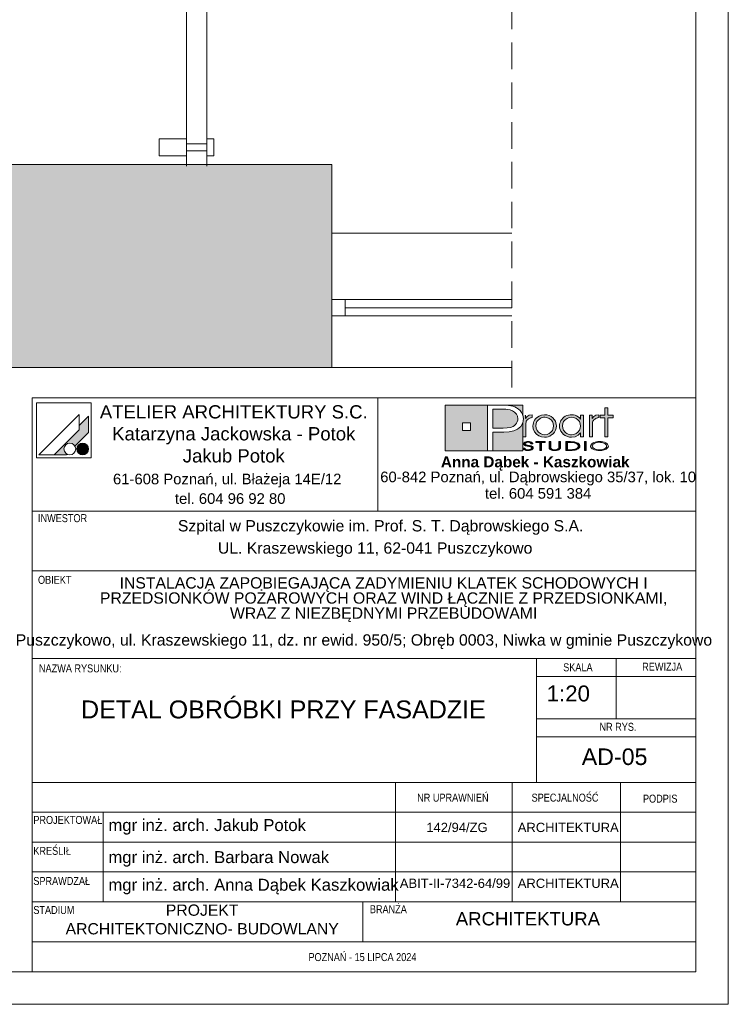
# Paper-space layout 'AD-05 DETAL OBRÓBKI PRZY FASADZIE' of a CAD drawing. Header units: millimetres. Extents: x 0 to 210, y 0 to 297.
# Tile 2 of 3: x 103 to 210, y 0 to 148. Entities that reach past the tile are written whole.
import ezdxf
from ezdxf.xclip import XClip

# ---------------------------------------------------------------- set-up
doc = ezdxf.new("R2010")
doc.units = ezdxf.units.MM
doc.header["$MEASUREMENT"] = 0
doc.header["$XCLIPFRAME"] = 0
doc.linetypes.add('przerywama detal', pattern=[120, 80, -40])
for name, color, linetype, lineweight, true_color in [('0_Nr_pióra__249', 7, 'Continuous', 5, 0x191919), ('A_Arkusz_Nr_pióra__19', 7, 'Continuous', 5, 0x191919), ('A_Arkusz_Nr_pióra__255', 7, 'Continuous', 15, 0x242424), ('A_linie_Nr_pióra__10', 7, 'Continuous', 13, 0x4b4b4b), ('A_ściany_Nr_pióra__19', 7, 'Continuous', 5, 0x191919)]:
    doc.layers.add(name, color=color, linetype=linetype, lineweight=lineweight, true_color=true_color)
for name, color, linetype, lineweight in [('A_Arkusz_Nr_pióra__1', 7, 'Continuous', 20), ('A_podkład_Nr_pióra__2', 8, 'Continuous', 13), ('A_ściany_Nr_pióra__1', 7, 'Continuous', 20)]:
    doc.layers.add(name, color=color, linetype=linetype, lineweight=lineweight)
doc.layers.add('A_podrys', color=7, linetype='Continuous')
doc.layers.add('A_ściany', color=7, linetype='Continuous')
doc.styles.add('STYL_AUTOMATYCZNY_1', font='arial.ttf')
doc.styles.add('STYL_AUTOMATYCZNY_2', font='ARIALN.TTF')
doc.styles.add('STYL_AUTOMATYCZNY_3', font='arial.ttf')

# ---------------------------------------------------------------- blocks, each defined once
blk = doc.blocks.new('Rysunek_1_1', base_point=(-12118.93, -6475.95))
at = {"layer": 'A_ściany', "linetype": 'Continuous', "lineweight": 0, "true_color": 0x000000}
blk.add_hatch(color=18, dxfattribs=at).paths.add_polyline_path([(45.45, 96.48), (90.57, 96.48), (90.57, 96.03), (150.27, 96.03), (150.27, 96.48), (150.27, 126.63), (123.8, 126.63), (45.45, 126.63)])
at = {"layer": 'A_linie_Nr_pióra__10', "color": 251, "linetype": 'przerywama detal', "lineweight": 13, "ltscale": 0.05, "true_color": 0x4b4b4b}
blk.add_line((177.38, 93), (177.38, 287.07), dxfattribs=at)
at = {"layer": 'A_podkład_Nr_pióra__2', "color": 8, "linetype": 'Continuous', "lineweight": 13, "ltscale": 0.05}
for p, q in [((128.36, 126.37), (128.36, 287.07)), ((131.45, 287.07), (131.45, 126.37)), ((124.25, 127.92), (124.25, 130.49)), ((124.25, 130.49), (128.36, 130.49)), ((128.36, 130.49), (128.36, 127.92)), ((128.36, 129.72), (131.45, 129.72)), ((132.48, 130.49), (131.45, 130.49)), ((132.48, 127.92), (132.48, 130.49)), ((128.36, 127.92), (124.25, 127.92)), ((131.45, 128.69), (128.36, 128.69)), ((131.45, 127.92), (132.48, 127.92))]:
    blk.add_line(p, q, dxfattribs=at)
at = {"layer": 'A_ściany_Nr_pióra__1', "color": 7, "linetype": 'Continuous', "lineweight": 20, "ltscale": 0.05, "flags": 128}
for points in [[(150.27, 126.63), (45.45, 126.63)], [(150.27, 116.28), (150.27, 126.63)], [(150.27, 96.03), (150.27, 116.28)], [(90.57, 96.03), (150.27, 96.03)]]:
    blk.add_lwpolyline(points, dxfattribs=at)
at = {"layer": 'A_ściany_Nr_pióra__19', "color": 250, "linetype": 'Continuous', "lineweight": 5, "ltscale": 0.05, "true_color": 0x191919}
for p, q in [((177.38, 116.28), (150.27, 116.28)), ((150.27, 106.28), (150.27, 103.78)), ((177.38, 106.28), (150.27, 106.28)), ((152.27, 106.28), (152.27, 103.78)), ((152.27, 105.03), (177.38, 105.03)), ((150.27, 103.78), (177.38, 103.78)), ((150.27, 96.03), (177.38, 96.03))]:
    blk.add_line(p, q, dxfattribs=at)

psp = doc.layouts.new('AD-05 DETAL OBRÓBKI PRZY FASADZIE')

# ---------------------------------------------------------------- hatches: boundary and pattern name
at = {"layer": 'A_Arkusz_Nr_pióra__19', "linetype": 'Continuous', "lineweight": 0, "true_color": 0x131313}
h = psp.add_hatch(color=250, dxfattribs=at)
h.paths.add_polyline_path([(167.36, 90.34), (173.71, 90.34), (173.71, 83.46), (167.36, 83.46)])
h.paths.add_polyline_path([(169.96, 87.69), (171.15, 87.69), (171.15, 86.49), (169.96, 86.49)], flags=0)
for points in [[(176.17, 89.71), (175.71, 89.72), (174.53, 89.72), (174.53, 86.86), (176.06, 86.86), (176.69, 86.89), (177.19, 86.98), (177.59, 87.13), (177.79, 87.26), (177.96, 87.42), (178.11, 87.61), (178.21, 87.83), (178.28, 88.05), (178.3, 88.28), (178.24, 88.67), (178.07, 89), (177.78, 89.3), (177.48, 89.48), (177.12, 89.62), (176.71, 89.69), (176.5, 89.71)], [(179.03, 90.34), (179.02, 88.83), (178.99, 88.95), (178.83, 89.25), (178.63, 89.52), (178.39, 89.75), (178.11, 89.94), (177.83, 90.07), (177.54, 90.17), (177.23, 90.25), (176.87, 90.3), (176.07, 90.33), (176.02, 90.34)], [(174.53, 83.46), (179.03, 83.46), (179.03, 87.7), (178.73, 87.14), (178.24, 86.71), (177.69, 86.45), (177.02, 86.29), (176.24, 86.24), (174.53, 86.24)]]:
    psp.add_hatch(color=250, dxfattribs=at).paths.add_polyline_path(points)
at = {"layer": 'A_Arkusz_Nr_pióra__19', "linetype": 'Continuous', "lineweight": 5, "true_color": 0x191919}
for points in [[(191.85, 85.58), (191.41, 85.58), (191.41, 88.44), (190.7, 88.44), (190.7, 88.81), (191.41, 88.81), (191.41, 89.94), (191.85, 89.94), (191.85, 88.81), (192.66, 88.81), (192.66, 88.44), (191.85, 88.44)], [(113.6, 88.67), (112.2, 87.26), (112.2, 86.61), (108.43, 82.85), (110.24, 82.85), (110.35, 82.96), (110.22, 83.05), (110.11, 83.16), (110.02, 83.29), (109.96, 83.43), (109.92, 83.58), (109.91, 83.73), (109.92, 83.88), (109.96, 84.03), (110.02, 84.17), (110.11, 84.3), (110.22, 84.4), (110.35, 84.49), (110.49, 84.56), (110.64, 84.6), (110.79, 84.61), (110.94, 84.6), (111.09, 84.56), (111.23, 84.49), (111.36, 84.4), (111.46, 84.3), (111.56, 84.16), (113.6, 86.21), (113.6, 86.51)], [(113.6, 86.21), (113.6, 88.67), (112.2, 87.26), (112.2, 86.61), (108.43, 82.85), (110.24, 82.85), (110.35, 82.96, -1.314777), (111.56, 84.16)], [(179.46, 88.83), (179.02, 88.83), (179.02, 85.58), (179.48, 85.58), (179.49, 87.54, -0.145311), (179.61, 87.99, -0.140329), (180.1, 88.38), (180.45, 88.45), (180.45, 88.88), (180.01, 88.81), (179.68, 88.63), (179.46, 88.34)], [(180.56, 87.22), (180.58, 87.43), (180.63, 87.65), (180.71, 87.86), (180.82, 88.06), (180.95, 88.25), (181.11, 88.41), (181.48, 88.67), (181.88, 88.83), (182.33, 88.89), (182.35, 88.89), (182.33, 88.52), (182.17, 88.51), (182, 88.47), (181.83, 88.41), (181.67, 88.34), (181.53, 88.24), (181.39, 88.13), (181.17, 87.86), (181.04, 87.55), (181, 87.2), (181.04, 86.84), (181.18, 86.52), (181.4, 86.25), (181.68, 86.04), (181.99, 85.91), (182.17, 85.89), (182.15, 85.52), (181.88, 85.55), (181.47, 85.71), (181.11, 85.97), (180.8, 86.33), (180.62, 86.75)], [(182.33, 88.52), (182.68, 88.47), (183, 88.33), (183.29, 88.11), (183.5, 87.85), (183.62, 87.55), (183.67, 87.21), (183.64, 86.96), (184.05, 86.8), (184.07, 86.87), (184.1, 87.2), (184.08, 87.43), (184.03, 87.67), (183.93, 87.91), (183.77, 88.17), (183.56, 88.4), (183.3, 88.6), (183, 88.76), (182.68, 88.85), (182.35, 88.89)], [(190.14, 88.38), (190.05, 88.34), (189.97, 88.29), (189.87, 88.23), (189.76, 88.12), (189.67, 88.01), (189.6, 87.9), (189.56, 87.78), (189.53, 87.63), (189.52, 87.46), (189.52, 85.58), (189.07, 85.58), (189.07, 88.81), (189.5, 88.81), (189.5, 88.34), (189.72, 88.63), (190.05, 88.81), (190.49, 88.88), (190.49, 88.45), (190.36, 88.43), (190.24, 88.41)], [(182.86, 85.58), (182.6, 85.52), (182.33, 85.5), (182.15, 85.52), (182.17, 85.89), (182.34, 85.87), (182.69, 85.91), (183, 86.04), (183.28, 86.26), (183.5, 86.53), (183.62, 86.85), (183.64, 86.96), (184.05, 86.8), (183.97, 86.56), (183.8, 86.26), (183.61, 86.03), (183.38, 85.84), (183.12, 85.68)], [(180.29, 84.49), (180.55, 84.49), (180.53, 84.59), (180.47, 84.67), (180.35, 84.75), (180.21, 84.81), (180.04, 84.84), (179.85, 84.85), (179.66, 84.84), (179.49, 84.8), (179.34, 84.74), (179.23, 84.67), (179.16, 84.59), (179.14, 84.5), (179.16, 84.4), (179.22, 84.33), (179.32, 84.26), (179.4, 84.22), (179.47, 84.2), (179.53, 84.19), (179.65, 84.16), (179.76, 84.15), (179.88, 84.13), (179.99, 84.11), (180.07, 84.09), (180.15, 84.07), (180.16, 84.22), (180.04, 84.24), (179.88, 84.26), (179.69, 84.3), (179.6, 84.32), (179.52, 84.35), (179.45, 84.39), (179.41, 84.44), (179.4, 84.5), (179.42, 84.57), (179.46, 84.62), (179.54, 84.67), (179.62, 84.7), (179.72, 84.73), (179.81, 84.73), (179.9, 84.73), (179.99, 84.72), (180.07, 84.7), (180.15, 84.67), (180.22, 84.62), (180.27, 84.56)], [(181.85, 83.5), (181.6, 83.5), (181.6, 84.71), (181.02, 84.71), (181.02, 84.83), (182.43, 84.83), (182.43, 84.71), (181.85, 84.71)], [(184.45, 83.6), (184.36, 83.56), (184.25, 83.53), (184.12, 83.5), (183.99, 83.48), (183.86, 83.48), (183.67, 83.49), (183.5, 83.52), (183.34, 83.56), (183.15, 83.67), (183.03, 83.82), (183, 84), (183, 84.83), (183.25, 84.83), (183.25, 84), (183.26, 83.9), (183.31, 83.81), (183.37, 83.74, 0.154269), (183.86, 83.61, 0.149724), (184.34, 83.73), (184.41, 83.81)], [(184.41, 83.81), (184.45, 83.9), (184.46, 84), (184.46, 84.83), (184.72, 84.83), (184.72, 84), (184.7, 83.86), (184.63, 83.74), (184.53, 83.65), (184.45, 83.6)], [(185.76, 83.62), (186.04, 83.62), (186.04, 83.5), (185.51, 83.5), (185.51, 84.83), (186.04, 84.83), (186.04, 84.71), (185.76, 84.71)], [(186.23, 84.83), (186.55, 84.82), (186.75, 84.79), (186.75, 84.66), (186.59, 84.68), (186.38, 84.7), (186.13, 84.71), (186.04, 84.71), (186.04, 84.83)], [(187.07, 84.72), (187.23, 84.65), (187.36, 84.58), (187.48, 84.49), (187.57, 84.38), (187.62, 84.28), (187.64, 84.16), (187.61, 84.02), (187.53, 83.89), (187.39, 83.77), (187.25, 83.68), (187.09, 83.62), (186.92, 83.57), (186.74, 83.53), (186.74, 83.67), (186.88, 83.7), (187.07, 83.77), (187.22, 83.87), (187.31, 83.96), (187.37, 84.06), (187.39, 84.17), (187.37, 84.28), (187.3, 84.38), (187.21, 84.47), (187.08, 84.55), (186.93, 84.61), (186.75, 84.66), (186.75, 84.79), (186.83, 84.78)], [(188.57, 83.5), (188.32, 83.5), (188.32, 84.83), (188.57, 84.83)], [(112.36, 84.53), (113.02, 82.9, -0.39153), (111.92, 83.36, -0.418968)], [(112.36, 84.53), (113.02, 82.9, 0.455663), (113.49, 84.15, 0.390402)], [(179.33, 83.87), (179.06, 83.87), (179.08, 83.79), (179.13, 83.71), (179.2, 83.64), (179.28, 83.59), (179.36, 83.56), (179.43, 83.54), (179.48, 83.52), (179.61, 83.5), (179.74, 83.48), (179.82, 83.49), (179.9, 83.48), (180.05, 83.49), (180.24, 83.53), (180.41, 83.6), (180.52, 83.68), (180.59, 83.77), (180.62, 83.87), (180.61, 83.92), (180.58, 83.98), (180.55, 84.03), (180.49, 84.08), (180.44, 84.12), (180.35, 84.16), (180.3, 84.18), (180.2, 84.21), (180.16, 84.22), (180.15, 84.07), (180.19, 84.05), (180.29, 84), (180.34, 83.93), (180.36, 83.86), (180.35, 83.8), (180.31, 83.74), (180.23, 83.68), (180.17, 83.65), (180.11, 83.64), (180.02, 83.61), (179.94, 83.6), (179.87, 83.6), (179.8, 83.6), (179.71, 83.61), (179.63, 83.62), (179.56, 83.64), (179.49, 83.67), (179.45, 83.7), (179.39, 83.74), (179.35, 83.8)], [(186.74, 83.53), (186.72, 83.53), (186.5, 83.51), (186.25, 83.5), (186.04, 83.5), (186.04, 83.62), (186.13, 83.62), (186.28, 83.62), (186.45, 83.63), (186.53, 83.63), (186.66, 83.65), (186.74, 83.67)]]:
    psp.add_hatch(color=250, dxfattribs=at).paths.add_polyline_path(points)
h = psp.add_hatch(color=250, dxfattribs=at)
h.paths.add_polyline_path([(187.73, 86.15), (187.36, 85.79), (186.91, 85.57), (186.39, 85.5), (186.06, 85.53), (185.75, 85.61), (185.44, 85.75), (185.18, 85.92), (184.96, 86.14), (184.78, 86.41), (184.66, 86.67), (184.59, 86.93), (184.57, 87.2), (184.58, 87.41), (184.63, 87.61), (184.7, 87.82), (184.79, 88.02), (184.91, 88.19), (185.05, 88.36), (185.24, 88.52), (185.44, 88.65), (185.67, 88.76), (185.91, 88.83), (186.15, 88.87), (186.4, 88.89), (186.67, 88.87), (186.92, 88.81), (187.15, 88.72), (187.37, 88.59), (187.56, 88.43), (187.73, 88.24), (187.73, 88.51), (187.73, 88.81), (188.17, 88.81), (188.17, 87.53), (188.17, 85.58), (187.73, 85.58), (187.73, 85.83)])
h.paths.add_polyline_path([(185.81, 88.38, 0.471077), (185.22, 86.5, 0.494724), (187.4, 86.34, 0.387258), (187.36, 88.1, 0.314042)], flags=0)
h = psp.add_hatch(color=250, dxfattribs=at)
h.paths.add_polyline_path([(190.59, 84.85, 0.130991), (189.56, 84.6, 0.250658), (189.25, 84.17, 0.250617), (189.5, 83.77, 0.141351), (190.59, 83.48, 0.117723), (191.58, 83.7, 0.245905), (191.93, 84.17, 0.237366), (191.68, 84.56, 0.143887)])
h.paths.add_polyline_path([(190.59, 84.73, 0.128597), (189.81, 84.56), (189.72, 84.5), (189.65, 84.45), (189.58, 84.37), (189.54, 84.31), (189.51, 84.24), (189.5, 84.17), (189.53, 84.03), (189.62, 83.91), (189.78, 83.79, 0.126974), (190.59, 83.6, 0.113214), (191.35, 83.76), (191.49, 83.86), (191.58, 83.93), (191.63, 84.01), (191.66, 84.08), (191.67, 84.16), (191.65, 84.26), (191.6, 84.36), (191.52, 84.45), (191.39, 84.55, 0.11716)], flags=0)

# ---------------------------------------------------------------- linework, layer by layer
at = {"layer": '0_Nr_pióra__249', "color": 250, "linetype": 'Continuous', "lineweight": 5, "true_color": 0x191919}
for p, q in [((105.75, 90.68), (105.75, 82.41)), ((114.01, 90.68), (105.75, 90.68)), ((114.01, 90.68), (114.01, 82.41)), ((167.36, 90.34), (179.03, 90.34)), ((167.36, 83.46), (167.36, 90.34)), ((173.71, 83.46), (173.71, 90.34)), ((173.71, 90.34), (175.99, 90.34)), ((174.53, 89.72), (174.53, 86.86)), ((175.71, 89.72), (174.53, 89.72)), ((176.17, 89.71), (175.71, 89.72)), ((175.99, 90.34), (176.46, 90.33)), ((176.5, 89.71), (176.17, 89.71)), ((176.46, 90.33), (176.87, 90.3)), ((176.71, 89.69), (176.5, 89.71)), ((177.12, 89.62), (176.71, 89.69)), ((176.87, 90.3), (177.23, 90.25)), ((177.48, 89.48), (177.12, 89.62)), ((177.23, 90.25), (177.54, 90.17)), ((177.79, 89.29), (177.48, 89.48)), ((177.54, 90.17), (177.83, 90.07)), ((178.07, 89), (177.79, 89.29)), ((177.83, 90.07), (178.11, 89.94)), ((178.11, 89.94), (178.39, 89.75)), ((178.39, 89.75), (178.63, 89.52)), ((178.63, 89.52), (178.83, 89.25)), ((178.83, 89.25), (178.99, 88.95)), ((179.03, 90.34), (179.02, 88.81)), ((191.41, 88.81), (191.41, 89.94)), ((191.41, 89.94), (191.85, 89.94)), ((191.85, 89.94), (191.85, 88.81)), ((112.2, 88.91), (106.13, 82.85)), ((112.2, 88.91), (112.2, 86.61)), ((113.6, 88.67), (112.2, 87.26)), ((113.6, 88.67), (113.6, 86.51)), ((169.96, 87.69), (171.15, 87.69)), ((169.96, 87.69), (171.15, 87.69)), ((169.96, 86.49), (169.96, 87.69)), ((171.15, 87.69), (171.15, 86.49)), ((171.15, 87.69), (171.15, 86.49)), ((177.96, 87.42), (178.11, 87.61)), ((178.24, 88.67), (178.07, 89)), ((178.11, 87.61), (178.21, 87.83)), ((178.21, 87.83), (178.28, 88.05)), ((178.3, 88.28), (178.24, 88.67)), ((178.28, 88.05), (178.3, 88.28)), ((179.02, 87.66), (178.73, 87.14)), ((178.99, 88.95), (179.08, 88.62)), ((179.12, 88.27), (179.02, 87.66)), ((179.03, 87.67), (179.03, 83.46)), ((179.08, 88.62), (179.12, 88.27)), ((179.46, 88.81), (179.46, 88.34)), ((179.46, 88.34), (179.68, 88.63)), ((179.49, 87.63), (179.48, 87.46)), ((179.52, 87.78), (179.49, 87.63)), ((179.56, 87.9), (179.52, 87.78)), ((179.63, 88.01), (179.56, 87.9)), ((179.72, 88.12), (179.63, 88.01)), ((179.68, 88.63), (180.01, 88.81)), ((179.83, 88.23), (179.72, 88.12)), ((179.92, 88.29), (179.83, 88.23)), ((180.01, 88.34), (179.92, 88.29)), ((180.01, 88.81), (180.45, 88.88)), ((180.1, 88.38), (180.01, 88.34)), ((180.2, 88.41), (180.1, 88.38)), ((180.32, 88.43), (180.2, 88.41)), ((180.45, 88.45), (180.32, 88.43)), ((180.45, 88.88), (180.45, 88.45)), ((180.58, 87.43), (180.63, 87.65)), ((180.63, 87.65), (180.71, 87.86)), ((180.71, 87.86), (180.82, 88.06)), ((180.82, 88.06), (180.95, 88.25)), ((180.95, 88.25), (181.11, 88.41)), ((181.17, 87.86), (181.04, 87.55)), ((181.11, 88.41), (181.48, 88.67)), ((181.39, 88.13), (181.17, 87.86)), ((181.53, 88.24), (181.39, 88.13)), ((181.48, 88.67), (181.88, 88.83)), ((181.67, 88.34), (181.53, 88.24)), ((181.83, 88.41), (181.67, 88.34)), ((182, 88.47), (181.83, 88.41)), ((181.88, 88.83), (182.33, 88.89)), ((182.17, 88.51), (182, 88.47)), ((182.34, 88.52), (182.17, 88.51)), ((182.33, 88.89), (182.67, 88.86)), ((182.68, 88.47), (182.34, 88.52)), ((182.67, 88.86), (183, 88.76)), ((183, 88.33), (182.68, 88.47)), ((183, 88.76), (183.3, 88.6)), ((183.29, 88.11), (183, 88.33)), ((183.5, 87.85), (183.29, 88.11)), ((183.3, 88.6), (183.56, 88.4)), ((183.62, 87.55), (183.5, 87.85)), ((183.56, 88.4), (183.77, 88.17)), ((183.77, 88.17), (183.94, 87.9)), ((183.94, 87.9), (184.03, 87.67)), ((184.03, 87.67), (184.08, 87.43)), ((184.58, 87.41), (184.63, 87.61)), ((184.63, 87.61), (184.7, 87.82)), ((184.7, 87.82), (184.79, 88.02)), ((184.79, 88.02), (184.91, 88.19)), ((184.91, 88.19), (185.05, 88.36)), ((185.05, 88.36), (185.24, 88.52)), ((185.19, 87.85), (185.05, 87.55)), ((185.41, 88.12), (185.19, 87.85)), ((185.24, 88.52), (185.44, 88.65)), ((185.71, 88.34), (185.41, 88.12)), ((185.44, 88.65), (185.67, 88.76)), ((185.67, 88.76), (185.91, 88.83)), ((186.03, 88.47), (185.71, 88.34)), ((185.91, 88.83), (186.15, 88.87)), ((186.39, 88.52), (186.03, 88.47)), ((186.15, 88.87), (186.4, 88.89)), ((186.75, 88.47), (186.39, 88.52)), ((186.4, 88.89), (186.67, 88.87)), ((186.67, 88.87), (186.92, 88.81)), ((187.06, 88.34), (186.75, 88.47)), ((186.92, 88.81), (187.15, 88.72)), ((187.34, 88.12), (187.06, 88.34)), ((187.15, 88.72), (187.37, 88.59)), ((187.56, 87.85), (187.34, 88.12)), ((187.37, 88.59), (187.56, 88.43)), ((187.56, 88.43), (187.73, 88.24)), ((187.69, 87.54), (187.56, 87.85)), ((187.73, 88.24), (187.73, 88.81)), ((187.73, 88.81), (188.17, 88.81)), ((188.17, 88.81), (188.17, 85.58)), ((189.07, 85.58), (189.07, 88.81)), ((189.07, 88.81), (189.5, 88.81)), ((189.5, 88.81), (189.5, 88.34)), ((189.5, 88.34), (189.72, 88.63)), ((189.53, 87.63), (189.52, 87.46)), ((189.56, 87.78), (189.53, 87.63)), ((189.6, 87.9), (189.56, 87.78)), ((189.67, 88.01), (189.6, 87.9)), ((189.76, 88.12), (189.67, 88.01)), ((189.72, 88.63), (190.05, 88.81)), ((189.87, 88.23), (189.76, 88.12)), ((189.97, 88.29), (189.87, 88.23)), ((190.05, 88.34), (189.97, 88.29)), ((190.05, 88.81), (190.49, 88.88)), ((190.14, 88.38), (190.05, 88.34)), ((190.24, 88.41), (190.14, 88.38)), ((190.36, 88.43), (190.24, 88.41)), ((190.49, 88.45), (190.36, 88.43)), ((190.49, 88.88), (190.49, 88.45)), ((190.7, 88.44), (190.7, 88.81)), ((190.7, 88.81), (191.41, 88.81)), ((191.41, 88.44), (190.7, 88.44)), ((191.41, 85.58), (191.41, 88.44)), ((191.85, 88.81), (192.66, 88.81)), ((192.66, 88.44), (191.85, 88.44)), ((191.85, 88.44), (191.85, 85.58)), ((192.66, 88.81), (192.66, 88.44)), ((112.2, 86.61), (108.43, 82.85)), ((113.6, 86.21), (111.56, 84.16)), ((113.6, 86.51), (113.6, 86.21)), ((171.15, 86.49), (169.96, 86.49)), ((174.53, 86.86), (176.06, 86.86)), ((174.53, 86.24), (174.53, 83.46)), ((176.19, 86.24), (174.53, 86.24)), ((176.06, 86.86), (176.69, 86.89)), ((177, 86.29), (176.19, 86.24)), ((176.69, 86.89), (177.19, 86.98)), ((177.69, 86.45), (177, 86.29)), ((177.19, 86.98), (177.59, 87.13)), ((177.59, 87.13), (177.79, 87.26)), ((178.24, 86.71), (177.69, 86.45)), ((177.79, 87.26), (177.96, 87.42)), ((178.73, 87.14), (178.24, 86.71)), ((179.48, 87.46), (179.48, 85.58)), ((180.56, 87.22), (180.58, 87.43)), ((180.62, 86.75), (180.56, 87.22)), ((180.8, 86.33), (180.62, 86.75)), ((181.11, 85.97), (180.8, 86.33)), ((181.04, 87.55), (181, 87.2)), ((181, 87.2), (181.04, 86.84)), ((181.04, 86.84), (181.18, 86.52)), ((181.18, 86.52), (181.4, 86.25)), ((181.4, 86.25), (181.68, 86.04)), ((183, 86.04), (183.28, 86.26)), ((183.28, 86.26), (183.5, 86.53)), ((183.5, 86.53), (183.62, 86.85)), ((183.8, 86.26), (183.61, 86.03)), ((183.67, 87.21), (183.62, 87.55)), ((183.62, 86.85), (183.67, 87.21)), ((183.97, 86.56), (183.8, 86.26)), ((184.07, 86.87), (183.97, 86.56)), ((184.1, 87.2), (184.07, 86.87)), ((184.08, 87.43), (184.1, 87.2)), ((184.57, 87.2), (184.58, 87.41)), ((184.59, 86.93), (184.57, 87.2)), ((184.66, 86.67), (184.59, 86.93)), ((184.78, 86.41), (184.66, 86.67)), ((184.96, 86.14), (184.78, 86.41)), ((185.18, 85.92), (184.96, 86.14)), ((185.05, 87.55), (185.01, 87.22)), ((185.01, 87.22), (185.05, 86.87)), ((185.05, 86.87), (185.18, 86.55)), ((185.18, 86.55), (185.4, 86.28)), ((185.4, 86.28), (185.53, 86.16)), ((185.53, 86.16), (185.68, 86.06)), ((187.06, 86.05), (187.34, 86.26)), ((187.34, 86.26), (187.56, 86.54)), ((187.73, 86.15), (187.36, 85.79)), ((187.56, 86.54), (187.69, 86.85)), ((187.73, 87.19), (187.69, 87.54)), ((187.69, 86.85), (187.73, 87.19)), ((187.73, 85.58), (187.73, 86.15)), ((189.52, 87.46), (189.52, 85.58)), ((179.48, 85.58), (179.02, 85.58)), ((179.16, 84.59), (179.23, 84.67)), ((179.23, 84.67), (179.34, 84.74)), ((179.34, 84.74), (179.49, 84.8)), ((179.46, 84.62), (179.41, 84.56)), ((179.54, 84.67), (179.46, 84.62)), ((179.49, 84.8), (179.66, 84.84)), ((179.62, 84.7), (179.54, 84.67)), ((179.72, 84.73), (179.62, 84.7)), ((179.66, 84.84), (179.85, 84.85)), ((179.83, 84.73), (179.72, 84.73)), ((179.95, 84.73), (179.83, 84.73)), ((179.85, 84.85), (180.04, 84.84)), ((180.06, 84.7), (179.95, 84.73)), ((180.04, 84.84), (180.21, 84.81)), ((180.15, 84.67), (180.06, 84.7)), ((180.22, 84.62), (180.15, 84.67)), ((180.21, 84.81), (180.35, 84.75)), ((180.27, 84.56), (180.22, 84.62)), ((180.35, 84.75), (180.47, 84.67)), ((180.47, 84.67), (180.53, 84.59)), ((181.02, 84.71), (181.02, 84.83)), ((181.02, 84.83), (182.43, 84.83)), ((181.6, 84.71), (181.02, 84.71)), ((181.47, 85.71), (181.11, 85.97)), ((181.88, 85.55), (181.47, 85.71)), ((181.6, 83.5), (181.6, 84.71)), ((181.68, 86.04), (181.99, 85.91)), ((182.43, 84.71), (181.85, 84.71)), ((181.85, 84.71), (181.85, 83.5)), ((182.33, 85.5), (181.88, 85.55)), ((181.99, 85.91), (182.34, 85.87)), ((182.6, 85.52), (182.33, 85.5)), ((182.34, 85.87), (182.69, 85.91)), ((182.43, 84.83), (182.43, 84.71)), ((182.86, 85.58), (182.6, 85.52)), ((182.69, 85.91), (183, 86.04)), ((183.12, 85.68), (182.86, 85.58)), ((183, 84.83), (183.25, 84.83)), ((183, 84), (183, 84.83)), ((183.38, 85.84), (183.12, 85.68)), ((183.25, 84.83), (183.25, 84)), ((183.61, 86.03), (183.38, 85.84)), ((184.46, 84), (184.46, 84.83)), ((184.46, 84.83), (184.72, 84.83)), ((184.72, 84.83), (184.72, 84)), ((185.44, 85.75), (185.18, 85.92)), ((185.75, 85.61), (185.44, 85.75)), ((185.51, 83.5), (185.51, 84.83)), ((185.51, 84.83), (186.04, 84.83)), ((185.51, 83.5), (185.51, 84.83)), ((185.51, 84.83), (186.23, 84.83)), ((185.68, 86.06), (185.85, 85.98)), ((186.06, 85.53), (185.75, 85.61)), ((186.04, 84.71), (185.76, 84.71)), ((185.76, 84.71), (185.76, 83.62)), ((186.13, 84.71), (185.76, 84.71)), ((185.76, 84.71), (185.76, 83.62)), ((185.85, 85.98), (186.03, 85.92)), ((186.03, 85.92), (186.21, 85.88)), ((186.04, 84.83), (186.04, 84.71)), ((186.39, 85.5), (186.06, 85.53)), ((186.38, 84.7), (186.13, 84.71)), ((186.21, 85.88), (186.39, 85.87)), ((186.23, 84.83), (186.55, 84.82)), ((186.59, 84.68), (186.38, 84.7)), ((186.39, 85.87), (186.74, 85.91)), ((186.91, 85.57), (186.39, 85.5)), ((186.55, 84.82), (186.83, 84.78)), ((186.77, 84.65), (186.59, 84.68)), ((186.74, 85.91), (187.06, 86.05)), ((186.93, 84.61), (186.77, 84.65)), ((186.83, 84.78), (187.07, 84.72)), ((187.36, 85.79), (186.91, 85.57)), ((187.07, 84.72), (187.23, 84.65)), ((187.23, 84.65), (187.36, 84.58)), ((188.17, 85.58), (187.73, 85.58)), ((188.32, 83.5), (188.32, 84.83)), ((188.32, 84.83), (188.57, 84.83)), ((188.32, 83.5), (188.32, 84.83)), ((188.32, 84.83), (188.57, 84.83)), ((188.57, 84.83), (188.57, 83.5)), ((188.57, 84.83), (188.57, 83.5)), ((189.52, 85.58), (189.07, 85.58)), ((189.56, 84.6), (189.73, 84.69)), ((189.73, 84.69), (189.93, 84.76)), ((190.04, 84.66), (189.81, 84.56)), ((189.93, 84.76), (190.14, 84.81)), ((190.3, 84.71), (190.04, 84.66)), ((190.14, 84.81), (190.35, 84.84)), ((190.59, 84.73), (190.3, 84.71)), ((190.35, 84.84), (190.59, 84.85)), ((190.59, 84.85), (190.85, 84.84)), ((190.76, 84.72), (190.59, 84.73)), ((190.93, 84.7), (190.76, 84.72)), ((190.85, 84.84), (191.1, 84.8)), ((191.09, 84.67), (190.93, 84.7)), ((191.26, 84.61), (191.09, 84.67)), ((191.1, 84.8), (191.34, 84.73)), ((191.34, 84.73), (191.53, 84.65)), ((191.85, 85.58), (191.41, 85.58)), ((191.53, 84.65), (191.68, 84.56)), ((179.03, 83.46), (167.36, 83.46)), ((174.53, 83.46), (173.71, 83.46)), ((179.08, 83.79), (179.06, 83.87)), ((179.06, 83.87), (179.33, 83.87)), ((179.13, 83.71), (179.08, 83.79)), ((179.2, 83.64), (179.13, 83.71)), ((179.14, 84.5), (179.16, 84.59)), ((179.16, 84.4), (179.14, 84.5)), ((179.22, 84.33), (179.16, 84.4)), ((179.28, 83.59), (179.2, 83.64)), ((179.32, 84.26), (179.22, 84.33)), ((179.37, 83.55), (179.28, 83.59)), ((179.37, 84.23), (179.32, 84.26)), ((179.33, 83.87), (179.35, 83.8)), ((179.35, 83.8), (179.39, 83.74)), ((179.43, 84.21), (179.37, 84.23)), ((179.48, 83.52), (179.37, 83.55)), ((179.39, 83.74), (179.45, 83.7)), ((179.41, 84.56), (179.4, 84.5)), ((179.4, 84.5), (179.41, 84.44)), ((179.41, 84.44), (179.45, 84.39)), ((179.5, 84.19), (179.43, 84.21)), ((179.45, 84.39), (179.52, 84.35)), ((179.45, 83.7), (179.5, 83.67)), ((179.59, 83.5), (179.48, 83.52)), ((179.58, 84.18), (179.5, 84.19)), ((179.5, 83.67), (179.56, 83.64)), ((179.52, 84.35), (179.6, 84.32)), ((179.56, 83.64), (179.63, 83.62)), ((179.68, 84.16), (179.58, 84.18)), ((179.72, 83.48), (179.59, 83.5)), ((179.6, 84.32), (179.73, 84.29)), ((179.63, 83.62), (179.7, 83.61)), ((179.8, 84.14), (179.68, 84.16)), ((179.7, 83.61), (179.77, 83.6)), ((179.84, 83.48), (179.72, 83.48)), ((179.73, 84.29), (179.89, 84.26)), ((179.77, 83.6), (179.85, 83.6)), ((179.96, 84.12), (179.8, 84.14)), ((180.05, 83.49), (179.84, 83.48)), ((179.85, 83.6), (179.92, 83.6)), ((179.89, 84.26), (180.03, 84.24)), ((179.92, 83.6), (179.98, 83.61)), ((180.09, 84.09), (179.96, 84.12)), ((179.98, 83.61), (180.05, 83.62)), ((180.03, 84.24), (180.13, 84.22)), ((180.05, 83.62), (180.12, 83.64)), ((180.24, 83.53), (180.05, 83.49)), ((180.19, 84.05), (180.09, 84.09)), ((180.12, 83.64), (180.18, 83.66)), ((180.13, 84.22), (180.2, 84.21)), ((180.18, 83.66), (180.23, 83.68)), ((180.29, 84), (180.19, 84.05)), ((180.2, 84.21), (180.25, 84.2)), ((180.23, 83.68), (180.3, 83.74)), ((180.41, 83.6), (180.24, 83.53)), ((180.25, 84.2), (180.31, 84.18)), ((180.29, 84.49), (180.27, 84.56)), ((180.55, 84.49), (180.29, 84.49)), ((180.34, 83.93), (180.29, 84)), ((180.3, 83.74), (180.35, 83.8)), ((180.31, 84.18), (180.36, 84.16)), ((180.36, 83.86), (180.34, 83.93)), ((180.35, 83.8), (180.36, 83.86)), ((180.36, 84.16), (180.44, 84.12)), ((180.52, 83.68), (180.41, 83.6)), ((180.44, 84.12), (180.5, 84.08)), ((180.5, 84.08), (180.55, 84.03)), ((180.59, 83.77), (180.52, 83.68)), ((180.53, 84.59), (180.55, 84.49)), ((180.55, 84.03), (180.59, 83.98)), ((180.59, 83.98), (180.61, 83.92)), ((180.62, 83.87), (180.59, 83.77)), ((180.61, 83.92), (180.62, 83.87)), ((181.85, 83.5), (181.6, 83.5)), ((183.03, 83.82), (183, 84)), ((183.15, 83.67), (183.03, 83.82)), ((183.34, 83.56), (183.15, 83.67)), ((183.25, 84), (183.26, 83.9)), ((183.26, 83.9), (183.31, 83.81)), ((183.31, 83.81), (183.38, 83.73)), ((183.5, 83.52), (183.34, 83.56)), ((183.38, 83.73), (183.43, 83.7)), ((183.43, 83.7), (183.5, 83.67)), ((183.5, 83.67), (183.58, 83.64)), ((183.67, 83.49), (183.5, 83.52)), ((183.58, 83.64), (183.67, 83.62)), ((183.67, 83.62), (183.76, 83.61)), ((183.86, 83.48), (183.67, 83.49)), ((183.76, 83.61), (183.86, 83.61)), ((183.86, 83.61), (183.95, 83.61)), ((183.99, 83.48), (183.86, 83.48)), ((183.95, 83.61), (184.04, 83.62)), ((184.12, 83.5), (183.99, 83.48)), ((184.04, 83.62), (184.13, 83.64)), ((184.25, 83.53), (184.12, 83.5)), ((184.13, 83.64), (184.21, 83.67)), ((184.21, 83.67), (184.28, 83.7)), ((184.36, 83.56), (184.25, 83.53)), ((184.28, 83.7), (184.34, 83.73)), ((184.34, 83.73), (184.41, 83.81)), ((184.45, 83.6), (184.36, 83.56)), ((184.41, 83.81), (184.45, 83.9)), ((184.45, 83.9), (184.46, 84)), ((184.53, 83.65), (184.45, 83.6)), ((184.63, 83.74), (184.53, 83.65)), ((184.7, 83.86), (184.63, 83.74)), ((184.72, 84), (184.7, 83.86)), ((186.04, 83.5), (185.51, 83.5)), ((186.25, 83.5), (185.51, 83.5)), ((185.76, 83.62), (186.04, 83.62)), ((185.76, 83.62), (186.13, 83.62)), ((186.04, 83.62), (186.04, 83.5)), ((186.13, 83.62), (186.35, 83.62)), ((186.5, 83.51), (186.25, 83.5)), ((186.35, 83.62), (186.53, 83.63)), ((186.72, 83.53), (186.5, 83.51)), ((186.53, 83.63), (186.68, 83.65)), ((186.68, 83.65), (186.89, 83.7)), ((186.92, 83.57), (186.72, 83.53)), ((186.89, 83.7), (187.07, 83.77)), ((187.09, 83.62), (186.92, 83.57)), ((187.07, 84.55), (186.93, 84.61)), ((187.2, 84.48), (187.07, 84.55)), ((187.07, 83.77), (187.22, 83.87)), ((187.25, 83.68), (187.09, 83.62)), ((187.3, 84.38), (187.2, 84.48)), ((187.22, 83.87), (187.31, 83.96)), ((187.39, 83.77), (187.25, 83.68)), ((187.37, 84.28), (187.3, 84.38)), ((187.31, 83.96), (187.37, 84.06)), ((187.36, 84.58), (187.48, 84.49)), ((187.39, 84.17), (187.37, 84.28)), ((187.37, 84.06), (187.39, 84.17)), ((187.53, 83.89), (187.39, 83.77)), ((187.48, 84.49), (187.57, 84.38)), ((187.61, 84.02), (187.53, 83.89)), ((187.57, 84.38), (187.62, 84.28)), ((187.64, 84.16), (187.61, 84.02)), ((187.62, 84.28), (187.64, 84.16)), ((188.57, 83.5), (188.32, 83.5)), ((188.57, 83.5), (188.32, 83.5)), ((189.25, 84.17), (189.27, 84.29)), ((189.26, 84.07), (189.25, 84.17)), ((189.31, 83.97), (189.26, 84.07)), ((189.27, 84.29), (189.33, 84.39)), ((189.38, 83.87), (189.31, 83.97)), ((189.33, 84.39), (189.42, 84.5)), ((189.5, 83.77), (189.38, 83.87)), ((189.42, 84.5), (189.56, 84.6)), ((189.51, 84.24), (189.5, 84.17)), ((189.5, 84.17), (189.53, 84.03)), ((189.65, 83.68), (189.5, 83.77)), ((189.54, 84.31), (189.51, 84.24)), ((189.53, 84.03), (189.62, 83.91)), ((189.58, 84.37), (189.54, 84.31)), ((189.64, 84.44), (189.58, 84.37)), ((189.62, 83.91), (189.77, 83.79)), ((189.72, 84.5), (189.64, 84.44)), ((189.84, 83.6), (189.65, 83.68)), ((189.81, 84.56), (189.72, 84.5)), ((189.77, 83.79), (189.88, 83.74)), ((190.07, 83.53), (189.84, 83.6)), ((189.88, 83.74), (190, 83.69)), ((190, 83.69), (190.13, 83.65)), ((190.33, 83.49), (190.07, 83.53)), ((190.13, 83.65), (190.28, 83.62)), ((190.28, 83.62), (190.43, 83.6)), ((190.59, 83.48), (190.33, 83.49)), ((190.43, 83.6), (190.59, 83.6)), ((190.59, 83.6), (190.81, 83.61)), ((190.78, 83.48), (190.59, 83.48)), ((190.97, 83.51), (190.78, 83.48)), ((190.81, 83.61), (191.01, 83.64)), ((191.15, 83.54), (190.97, 83.51)), ((191.01, 83.64), (191.2, 83.7)), ((191.31, 83.59), (191.15, 83.54)), ((191.2, 83.7), (191.35, 83.76)), ((191.4, 84.54), (191.26, 84.61)), ((191.45, 83.64), (191.31, 83.59)), ((191.35, 83.76), (191.48, 83.84)), ((191.52, 84.45), (191.4, 84.54)), ((191.58, 83.7), (191.45, 83.64)), ((191.48, 83.84), (191.58, 83.93)), ((191.6, 84.36), (191.52, 84.45)), ((191.58, 83.93), (191.63, 84.01)), ((191.77, 83.84), (191.58, 83.7)), ((191.65, 84.26), (191.6, 84.36)), ((191.63, 84.01), (191.66, 84.08)), ((191.67, 84.16), (191.65, 84.26)), ((191.66, 84.08), (191.67, 84.16)), ((191.68, 84.56), (191.8, 84.45)), ((191.89, 84), (191.77, 83.84)), ((191.8, 84.45), (191.87, 84.36)), ((191.87, 84.36), (191.91, 84.27)), ((191.93, 84.17), (191.89, 84)), ((191.91, 84.27), (191.93, 84.17)), ((105.75, 82.41), (114.01, 82.41)), ((106.13, 82.85), (110.24, 82.85)), ((110.35, 82.96), (110.24, 82.85))]:
    psp.add_line(p, q, dxfattribs=at)
for centre, start, end in [((110.79, 83.73), 0, 180), ((110.79, 83.73), 180, 0), ((112.72, 83.73), 0, 180), ((112.72, 83.73), 180, 0)]:
    psp.add_arc(centre, 0.882, start, end, dxfattribs=at)
at = {"layer": 'A_Arkusz_Nr_pióra__1', "color": 7, "linetype": 'Continuous', "lineweight": 20}
for p, q in [((205.1, 292.1), (205.1, 4.9)), ((205.1, 4.9), (29.9, 4.9))]:
    psp.add_line(p, q, dxfattribs=at)
at = {"layer": 'A_Arkusz_Nr_pióra__1', "color": 7, "linetype": 'Continuous', "lineweight": 20, "flags": 128}
psp.add_lwpolyline([(0, 297), (210, 297), (210, 0), (0, 0)], close=True, dxfattribs=at)
at = {"layer": 'A_Arkusz_Nr_pióra__255', "color": 250, "linetype": 'Continuous', "lineweight": 15, "true_color": 0x242424}
for p, q in [((105.1, 91.43), (205.1, 91.43)), ((105.1, 91.43), (105.1, 74.35)), ((157.22, 91.43), (157.22, 74.35)), ((105.1, 74.35), (205.1, 74.35)), ((105.1, 74.35), (105.1, 4.9)), ((205.1, 74.35), (105.1, 74.35)), ((105.1, 65.35), (205.1, 65.35)), ((105.1, 52.15), (205.1, 52.15)), ((181.1, 33.46), (181.1, 52.15)), ((193.1, 43.06), (193.1, 52.15)), ((181.1, 49.43), (205.1, 49.43)), ((181.1, 43.06), (205.1, 43.06)), ((181.1, 40.34), (205.1, 40.34)), ((105.1, 33.46), (205.1, 33.46)), ((159.85, 15.46), (159.85, 33.46)), ((177.43, 15.46), (177.43, 33.46)), ((193.75, 15.46), (193.75, 33.46)), ((105.1, 28.96), (205.1, 28.96)), ((115.8, 15.46), (115.8, 28.96)), ((105.1, 24.46), (205.1, 24.46)), ((105.1, 19.96), (205.1, 19.96)), ((115.8, 19.96), (205.1, 19.96)), ((105.1, 15.46), (204.96, 15.46)), ((119.1, 15.46), (205.1, 15.46)), ((154.96, 15.46), (154.96, 9.4)), ((105.1, 9.4), (205.1, 9.4)), ((105.1, 9.4), (205.1, 9.4))]:
    psp.add_line(p, q, dxfattribs=at)

# ---------------------------------------------------------------- block references
at = {"layer": 'A_podrys', "color": 37, "linetype": 'Continuous', "lineweight": 5, "true_color": 0x656532}
ref = psp.add_blockref('Rysunek_1_1', (-12118.93, -6475.95), dxfattribs=at)
XClip(ref).set_block_clipping_path([(31.9693973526, 290.2673771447), (31.9693973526, 53.1533628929), (101.3718893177, 53.1533628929), (101.3718893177, 92.9970785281), (184.3298499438, 92.9970785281), (184.3298499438, 290.2673771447)])

# ---------------------------------------------------------------- texts
at = {"layer": 'A_Arkusz_Nr_pióra__1', "color": 7, "linetype": 'Continuous', "lineweight": 20, "style": 'STYL_AUTOMATYCZNY_1'}
for s, insert, char_height, attachment_point in [('\\A1;{\\pql;\\fArial|b0|i0|c238|p0;\\W1.000000;Szpital w Puszczykowie im. Prof. S. T. Dąbrowskiego S.A.}', (127.07, 71.89), 1.7, 4), ('\\A1;{\\pqc;\\fArial|b0|i0|c238|p0;\\W1.000000;UL. Kraszewskiego 11, 62-041 Puszczykowo}', (156.79, 68.54), 1.7, 5), ('\\A1;{\\pql;\\fArial|b0|i0|c238|p0;\\W1.000000;1:20}', (182.63, 46.85), 2.3999, 4), ('\\A1;{\\pqc;\\fArial|b0|i0|c238|p0;\\W1.000000;DETAL OBRÓBKI PRZY FASADZIE}', (142.97, 44.44), 2.7, 5), ('\\A1;{\\pqc;\\fArial|b0|i0|c238|p0;\\W1.000000;AD-05}', (192.87, 37.31), 2.5, 5)]:
    psp.add_mtext(s, dxfattribs=dict(at, insert=insert, char_height=char_height, attachment_point=attachment_point))
at = {"layer": 'A_Arkusz_Nr_pióra__19', "color": 250, "linetype": 'Continuous', "lineweight": 5, "true_color": 0x191919, "attachment_point": 5}
for s, insert, char_height, style in [('\\A1;{\\pqc;\\fArial|b0|i0|c238|p0;\\W1.000000;ATELIER ARCHITEKTURY S.C.}', (135.49, 89.31), 1.9999, 'STYL_AUTOMATYCZNY_1'), ('\\A1;{\\pqc;\\fArial|b0|i0|c238|p0;\\W1.000000;Katarzyna Jackowska - Potok}', (135.49, 85.72), 1.9999, 'STYL_AUTOMATYCZNY_1'), ('\\A1;{\\pqc;\\fArial|b0|i0|c238|p0;\\W1.000000;Jakub Potok}', (135.49, 82.68), 1.9999, 'STYL_AUTOMATYCZNY_1'), ('\\A1;{\\pqc;\\fArial|b1|i0|c238|p0;\\W1.000000;Anna Dąbek - Kaszkowiak}', (180.91, 81.53), 1.6499, 'STYL_AUTOMATYCZNY_3'), ('\\A1;{\\pqc;\\fArial|b0|i0|c238|p0;\\W1.000000;61-608 Poznań, ul. Błażeja 14E/12}', (134.5, 78.96), 1.5999, 'STYL_AUTOMATYCZNY_1'), ('\\A1;{\\pqc;\\fArial|b0|i0|c238|p0;\\W1.000000;tel. 604 96 92 80}', (134.95, 76.24), 1.5999, 'STYL_AUTOMATYCZNY_1')]:
    psp.add_mtext(s, dxfattribs=dict(at, insert=insert, char_height=char_height, style=style))
at = {"layer": 'A_Arkusz_Nr_pióra__19', "color": 250, "linetype": 'Continuous', "lineweight": 5, "true_color": 0x191919, "insert": (181.35, 78.26), "char_height": 1.59993, "attachment_point": 5, "line_spacing_factor": 0.931904, "style": 'STYL_AUTOMATYCZNY_1'}
psp.add_mtext('\\A1;{\\pqc;\\fArial|b0|i0|c238|p0;\\W1.000000;6\\fArial|b0|i0|c238|p0;\\W1.000000;0\\fArial|b0|i0|c238|p0;\\W1.000000;-\\fArial|b0|i0|c238|p0;\\W1.000000;842\\fArial|b0|i0|c238|p0;\\W1.000000; Poznań, ul. Dąbrowskiego \\fArial|b0|i0|c238|p0;\\W1.000000;35/37, lok. 10\\P\\pqc;\\fArial|b0|i0|c238|p0;\\W1.000000;tel. 604 591 384}', dxfattribs=at)
at = {"layer": 'A_Arkusz_Nr_pióra__255', "color": 250, "linetype": 'Continuous', "lineweight": 15, "true_color": 0x242424}
for s, insert, char_height, attachment_point, style in [('\\A1;{\\pql;\\fArial Narrow|b0|i0|c238|p0;\\W1.000000;INWESTOR}', (105.99, 73.29), 1.2, 4, 'STYL_AUTOMATYCZNY_2'), ('\\A1;{\\pql;\\fArial Narrow|b0|i0|c238|p0;\\W1.000000;OBIEKT}', (105.99, 63.99), 1.2, 4, 'STYL_AUTOMATYCZNY_2'), ('\\A1;{\\pql;\\fArial Narrow|b0|i0|c238|p0;\\W1.000000;NAZWA RYSUNKU:}', (106.14, 50.64), 1.2, 4, 'STYL_AUTOMATYCZNY_2'), ('\\A1;{\\pql;\\fArial Narrow|b0|i0|c238|p0;\\W1.000000;SKALA}', (185.12, 50.8), 1.2, 4, 'STYL_AUTOMATYCZNY_2'), ('\\A1;{\\pql;\\fArial Narrow|b0|i0|c238|p0;\\W1.000000;REWIZJA}', (197.03, 50.89), 1.2, 4, 'STYL_AUTOMATYCZNY_2'), ('\\A1;{\\pql;\\fArial Narrow|b0|i0|c238|p0;\\W1.000000;NR RYS.}', (190.59, 41.83), 1.2, 4, 'STYL_AUTOMATYCZNY_2'), ('\\A1;{\\pql;\\fArial Narrow|b0|i0|c238|p0;\\W1.000000;NR UPRAWNIEŃ}', (163.12, 31.15), 1.2, 4, 'STYL_AUTOMATYCZNY_2'), ('\\A1;{\\pql;\\fArial Narrow|b0|i0|c238|p0;\\W1.000000;SPECJALNOŚĆ}', (180.36, 31.15), 1.2, 4, 'STYL_AUTOMATYCZNY_2'), ('\\A1;{\\pql;\\fArial Narrow|b0|i0|c238|p0;\\W1.000000;PODPIS}', (197.14, 31), 1.2, 4, 'STYL_AUTOMATYCZNY_2'), ('\\A1;{\\pql;\\fArial Narrow|b0|i0|c238|p0;\\W1.000000;PROJEKTOWAŁ}', (105.29, 27.79), 1.2, 4, 'STYL_AUTOMATYCZNY_2'), ('\\A1;{\\pql;\\fArial|b0|i0|c238|p0;\\W1.000000;mgr inż. arch. Jakub Potok}', (116.6, 26.75), 1.7999, 4, 'STYL_AUTOMATYCZNY_1'), ('\\A1;{\\pql;\\fArial|b0|i0|c238|p0;\\W1.000000;142/94/ZG}', (164.5, 26.66), 1.4, 4, 'STYL_AUTOMATYCZNY_1'), ('\\A1;{\\pql;\\fArial|b0|i0|c238|p0;\\W1.000000;ARCHITEKTURA}', (178.28, 26.66), 1.4, 4, 'STYL_AUTOMATYCZNY_1'), ('\\A1;{\\pql;\\fArial Narrow|b0|i0|c238|p0;\\W1.000000;KREŚLIŁ}', (105.29, 23.13), 1.2, 4, 'STYL_AUTOMATYCZNY_2'), ('\\A1;{\\pql;\\fArial|b0|i0|c238|p0;\\W1.000000;mgr inż. arch. Barbara Nowak}', (116.6, 21.92), 1.7999, 4, 'STYL_AUTOMATYCZNY_1'), ('\\A1;{\\pql;\\fArial Narrow|b0|i0|c238|p0;\\W1.000000;SPRAWDZAŁ}', (105.29, 18.59), 1.2, 4, 'STYL_AUTOMATYCZNY_2'), ('\\A1;{\\pql;\\fArial|b0|i0|c238|p0;\\W1.000000;mgr inż. arch. Anna Dąbek Kaszkowiak }', (116.6, 17.75), 1.7999, 4, 'STYL_AUTOMATYCZNY_1'), ('\\A1;{\\pql;\\fArial|b0|i0|c238|p0;\\W1.000000;ABIT-II-7342-64/99}', (160.51, 18.24), 1.4, 4, 'STYL_AUTOMATYCZNY_1'), ('\\A1;{\\pql;\\fArial|b0|i0|c238|p0;\\W1.000000;ARCHITEKTURA}', (178.28, 18.24), 1.4, 4, 'STYL_AUTOMATYCZNY_1'), ('\\A1;{\\pql;\\fArial Narrow|b0|i0|c238|p0;\\W1.000000;BRANŻA}', (155.99, 14.34), 1.2, 4, 'STYL_AUTOMATYCZNY_2'), ('\\A1;{\\pql;\\fArial Narrow|b0|i0|c238|p0;\\W1.000000;STADIUM}', (105.29, 14.21), 1.2, 4, 'STYL_AUTOMATYCZNY_2'), ('\\A1;{\\pqc;\\fArial|b0|i0|c238|p0;\\W1.000000;ARCHITEKTURA}', (179.81, 12.88), 2, 5, 'STYL_AUTOMATYCZNY_1'), ('\\A1;{\\pql;\\fArial Narrow|b0|i0|c238|p0;\\W1.000000;POZNAŃ - 15 LIPCA 202\\fArial Narrow|b0|i0|c238|p0;\\W1.000000;4}', (146.74, 7.11), 1.19995, 4, 'STYL_AUTOMATYCZNY_2')]:
    psp.add_mtext(s, dxfattribs=dict(at, insert=insert, char_height=char_height, attachment_point=attachment_point, style=style))
at = {"layer": 'A_Arkusz_Nr_pióra__255', "color": 250, "linetype": 'Continuous', "lineweight": 15, "true_color": 0x242424, "char_height": 1.7, "attachment_point": 5, "style": 'STYL_AUTOMATYCZNY_1'}
for s, insert, width, line_spacing_factor in [('\\A1;{\\pqc;\\fArial|b0|i0|c238|p0;\\W1.000000;INSTALACJA ZAPOBIEGAJĄCA ZADYMIENIU KLATEK SCHODOWYCH I PRZEDSIONKÓW POŻAROWYCH ORAZ WIND ŁĄCZNIE Z PRZEDSIONKAMI, WRAZ Z NIEZBĘDNYMI PRZEBUDOWAMI}', (158.07, 61), 92.1354, 0.804067), ('\\A1;{\\pqc;\\fArial|b0|i0|c238|p0;\\W1.000000;Puszczykowo, ul. Kraszewskiego 11, dz. nr ewid. 950/5; Obręb 0003, Niwka w gminie Puszczykowo}', (155.1, 54.68), 100.0009, 0.930913)]:
    psp.add_mtext(s, dxfattribs=dict(at, insert=insert, width=width, line_spacing_factor=line_spacing_factor))
at = {"layer": 'A_Arkusz_Nr_pióra__255', "color": 250, "linetype": 'Continuous', "lineweight": 15, "true_color": 0x242424, "insert": (130.73, 12.78), "char_height": 1.7, "attachment_point": 5, "line_spacing_factor": 0.99104, "style": 'STYL_AUTOMATYCZNY_1'}
psp.add_mtext('\\A1;{\\pqc;\\fArial|b0|i0|c238|p0;\\W1.000000;PROJEKT \\P\\pqc;\\fArial|b0|i0|c238|p0;\\W1.000000;ARCHITEKTONICZNO- BUDOWLANY}', dxfattribs=at)

doc.saveas('drawing.dxf')
